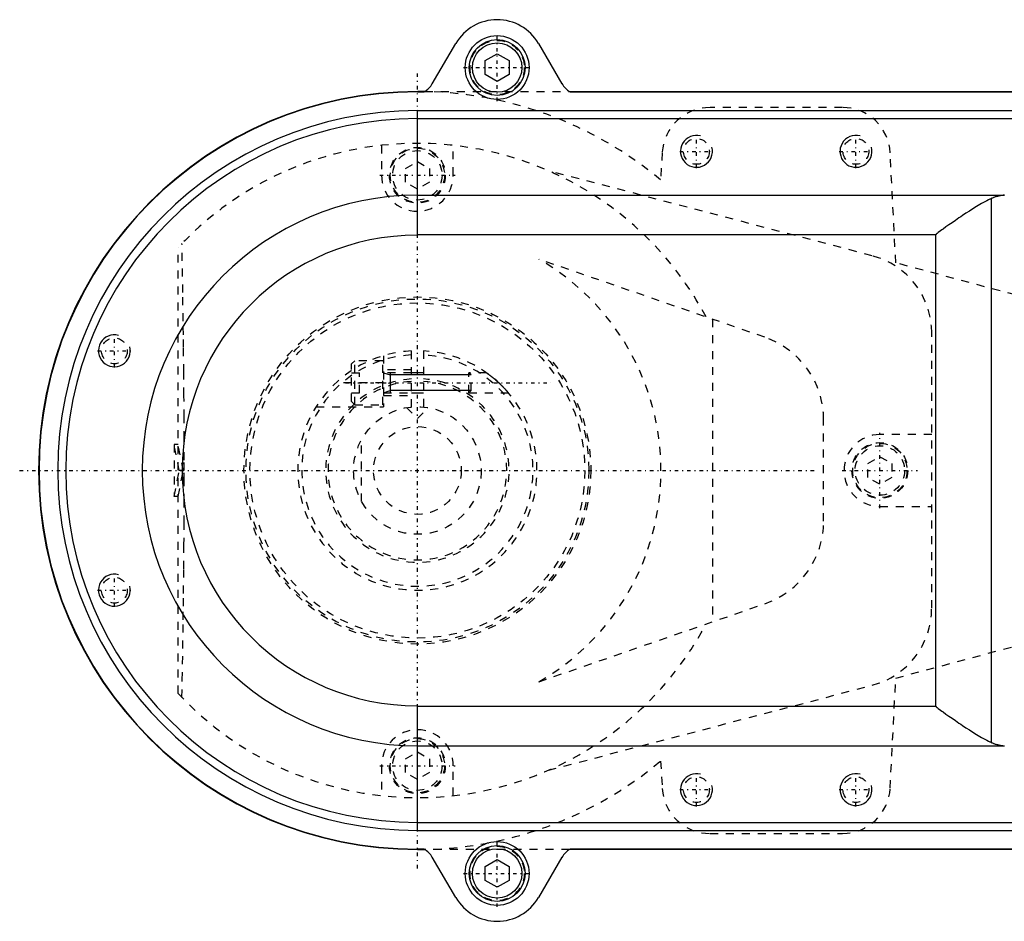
# Model space of a CAD drawing. Extents: x -400 to 147, y -88 to 88.
# Tile 1 of 7: x -400 to -276, y -57 to 57. Entities that reach past the tile are written whole.
import ezdxf

# ---------------------------------------------------------------- set-up
doc = ezdxf.new("R2010")
doc.units = 0
doc.linetypes.add('CENTER', pattern=[1.5, 0.45, -0.5, 0.05, -0.5])
doc.linetypes.add('DASHED', pattern=[2, 1, -1])
for name, color, linetype in [('AM_0', 7, 'CONTINUOUS'), ('AM_10', 7, 'CONTINUOUS'), ('AM_3', 7, 'DASHED'), ('AM_7', 7, 'CENTER')]:
    doc.layers.add(name, color=color, linetype=linetype)

msp = doc.modelspace()

# ---------------------------------------------------------------- linework, layer by layer
at = {"layer": 'AM_0', "color": 7, "linetype": 'CONTINUOUS'}
for p, q in [((-348.13, 48.48), (-345.18, 53.53)), ((-334.82, 53.53), (-331.87, 48.48)), ((-341.5, 51.37), (-340, 52.23)), ((-340, 52.23), (-338.5, 51.37)), ((-341.5, 49.63), (-341.5, 51.37)), ((-338.5, 51.37), (-338.5, 49.63)), ((-340, 48.77), (-341.5, 49.63)), ((-338.5, 49.63), (-340, 48.77)), ((-350, 47.5), (-349.06, 47.5)), ((-350, 47.45), (-349.14, 47.45)), ((-330.94, 47.5), (-245.5, 47.5)), ((-330.86, 47.45), (-245.5, 47.45)), ((-350, 29.5), (-350, 45.1)), ((-350, 45.1), (-245.5, 45.1)), ((-350, 44.1), (-245.5, 44.1)), ((-350, 34.5), (-276.39, 34.5)), ((-278, -34.1), (-278, 34.1)), ((-285, 29.53), (-350, 29.53)), ((-285, -29.53), (-285, 29.53)), ((-349.25, 12.25), (-350.75, 12.25)), ((-350.75, 9.75), (-349.25, 9.75)), ((-350, -45.1), (-350, -29.5)), ((-350, -29.53), (-285, -29.53)), ((-350, -34.5), (-276.39, -34.5)), ((-350, -44.1), (-245.5, -44.1)), ((-350, -45.1), (-245.5, -45.1)), ((-349.14, -47.45), (-350, -47.45)), ((-349.06, -47.5), (-350, -47.5)), ((-245.5, -47.5), (-330.94, -47.5)), ((-245.5, -47.45), (-330.86, -47.45)), ((-345.18, -53.53), (-348.13, -48.48)), ((-341.5, -49.63), (-340, -48.77)), ((-340, -48.77), (-338.5, -49.63)), ((-331.87, -48.48), (-334.82, -53.53)), ((-341.5, -51.37), (-341.5, -49.63)), ((-338.5, -49.63), (-338.5, -51.37)), ((-340, -52.23), (-341.5, -51.37)), ((-338.5, -51.37), (-340, -52.23))]:
    msp.add_line(p, q, dxfattribs=at)
for points in [[(-278, 34.1, 0), (-278.03, 34.08, 0), (-278.1, 34.05, 0), (-278.16, 34.02, 0), (-278.2, 34.01, 0), (-278.23, 33.99, 0), (-278.3, 33.96, 0), (-278.36, 33.93, 0), (-278.6, 33.81, 0), (-279.02, 33.58, 0), (-279.24, 33.46, 0), (-279.45, 33.34, 0), (-279.89, 33.07, 0), (-280.34, 32.8, 0), (-280.78, 32.52, 0), (-281.21, 32.24, 0), (-281.65, 31.95, 0), (-281.86, 31.8, 0), (-282.08, 31.65, 0), (-282.52, 31.35, 0), (-282.94, 31.06, 0), (-283.34, 30.78, 0), (-283.72, 30.52, 0), (-284.08, 30.26, 0), (-284.24, 30.15, 0), (-284.4, 30.03, 0), (-284.68, 29.83, 0), (-284.82, 29.72, 0), (-284.86, 29.69, 0), (-284.89, 29.66, 0), (-284.91, 29.65, 0), (-284.92, 29.63, 0), (-284.94, 29.62, 0), (-284.95, 29.61, 0), (-284.95, 29.6, 0), (-284.96, 29.6, 0), (-284.96, 29.6, 0), (-284.96, 29.59, 0), (-284.97, 29.59, 0), (-284.98, 29.58, 0), (-284.98, 29.57, 0), (-284.99, 29.57, 0), (-284.99, 29.56, 0), (-284.99, 29.56, 0), (-284.99, 29.56, 0), (-284.99, 29.56, 0), (-284.99, 29.56, 0), (-284.99, 29.56, 0), (-284.99, 29.56, 0), (-284.99, 29.55, 0), (-284.99, 29.55, 0), (-284.99, 29.55, 0), (-284.99, 29.55, 0), (-284.99, 29.55, 0), (-284.99, 29.55, 0), (-285, 29.55, 0), (-285, 29.54, 0), (-285, 29.54, 0), (-285, 29.54, 0), (-285, 29.54, 0), (-285, 29.54, 0), (-285, 29.54, 0), (-285, 29.54, 0), (-285, 29.53, 0), (-285, 29.53, 0)], [(-276.39, 34.5, 0), (-276.44, 34.5, 0), (-276.53, 34.49, 0), (-276.62, 34.48, 0), (-276.67, 34.47, 0), (-276.72, 34.46, 0), (-276.81, 34.45, 0), (-276.9, 34.43, 0), (-276.99, 34.42, 0), (-277.08, 34.4, 0), (-277.17, 34.38, 0), (-277.21, 34.37, 0), (-277.26, 34.35, 0), (-277.35, 34.33, 0), (-277.44, 34.3, 0), (-277.52, 34.28, 0), (-277.61, 34.25, 0), (-277.7, 34.22, 0), (-277.74, 34.2, 0), (-277.79, 34.19, 0), (-277.87, 34.15, 0), (-277.96, 34.12, 0), (-278, 34.1, 0)], [(-285, -29.53, 0), (-285, -29.53, 0), (-285, -29.54, 0), (-285, -29.54, 0), (-285, -29.54, 0), (-285, -29.54, 0), (-285, -29.54, 0), (-285, -29.54, 0), (-285, -29.54, 0), (-285, -29.55, 0), (-284.99, -29.55, 0), (-284.99, -29.55, 0), (-284.99, -29.55, 0), (-284.99, -29.55, 0), (-284.99, -29.55, 0), (-284.99, -29.55, 0), (-284.99, -29.56, 0), (-284.99, -29.56, 0), (-284.99, -29.56, 0), (-284.99, -29.56, 0), (-284.99, -29.56, 0), (-284.99, -29.56, 0), (-284.99, -29.56, 0), (-284.99, -29.57, 0), (-284.98, -29.57, 0), (-284.98, -29.58, 0), (-284.97, -29.59, 0), (-284.96, -29.59, 0), (-284.96, -29.6, 0), (-284.96, -29.6, 0), (-284.95, -29.6, 0), (-284.95, -29.61, 0), (-284.94, -29.62, 0), (-284.92, -29.63, 0), (-284.91, -29.65, 0), (-284.89, -29.66, 0), (-284.86, -29.69, 0), (-284.82, -29.72, 0), (-284.68, -29.83, 0), (-284.4, -30.03, 0), (-284.24, -30.15, 0), (-284.08, -30.26, 0), (-283.72, -30.52, 0), (-283.34, -30.78, 0), (-282.94, -31.06, 0), (-282.52, -31.35, 0), (-282.08, -31.65, 0), (-281.86, -31.8, 0), (-281.65, -31.95, 0), (-281.21, -32.24, 0), (-280.78, -32.52, 0), (-280.34, -32.8, 0), (-279.89, -33.07, 0), (-279.45, -33.34, 0), (-279.24, -33.46, 0), (-279.02, -33.58, 0), (-278.6, -33.81, 0), (-278.36, -33.93, 0), (-278.3, -33.96, 0), (-278.23, -33.99, 0), (-278.2, -34.01, 0), (-278.16, -34.02, 0), (-278.1, -34.05, 0), (-278.03, -34.08, 0), (-278, -34.1, 0)], [(-278, -34.1, 0), (-277.96, -34.12, 0), (-277.87, -34.15, 0), (-277.79, -34.19, 0), (-277.74, -34.2, 0), (-277.7, -34.22, 0), (-277.61, -34.25, 0), (-277.52, -34.28, 0), (-277.44, -34.3, 0), (-277.35, -34.33, 0), (-277.26, -34.35, 0), (-277.21, -34.37, 0), (-277.17, -34.38, 0), (-277.08, -34.4, 0), (-276.99, -34.42, 0), (-276.9, -34.43, 0), (-276.81, -34.45, 0), (-276.72, -34.46, 0), (-276.67, -34.47, 0), (-276.62, -34.48, 0), (-276.53, -34.49, 0), (-276.44, -34.5, 0), (-276.39, -34.5, 0)]]:
    msp.add_polyline3d(points, dxfattribs=at)
for centre, radius in [((-340, 50.5), 4), ((-340, 50.5), 3.5), ((-340, 50.5), 3.1), ((-340, -50.5), 4), ((-340, -50.5), 3.5), ((-340, -50.5), 3.1)]:
    msp.add_circle(centre, radius, dxfattribs=at)
for centre, radius, start, end in [((-340, 50.5), 6, 30.3357, 149.6643), ((-350.72, 50), 3, 301.7883, 329.6643), ((-329.28, 50), 3, 210.3357, 238.2117), ((-350, 0), 47.5, 90, 270), ((-350, 0), 47.45, 90, 270), ((-350, 0), 45.1, 90, 270), ((-350, 0), 44.1, 90, 270), ((-350, 0), 34.5, 90, 270), ((-350, 0), 29.5, 90, 270), ((-350.72, -50), 3, 30.3357, 58.2117), ((-329.28, -50), 3, 121.7883, 149.6643), ((-340, -50.5), 6, 210.3357, 329.6643)]:
    msp.add_arc(centre, radius, start, end, dxfattribs=at)
at = {"layer": 'AM_10', "color": 7, "linetype": 'CONTINUOUS'}
for p, q in [((-354.25, 12.25), (-353.4, 11.97)), ((-353.4, 12.25), (-353.4, 9.75)), ((-343.25, 11.97), (-353.4, 11.97)), ((-354.25, 9.75), (-353.4, 10.03)), ((-343.25, 10.03), (-353.4, 10.03))]:
    msp.add_line(p, q, dxfattribs=at)
for centre in [(-315, 40), (-295, 40), (-388, 15), (-388, -15), (-315, -40), (-295, -40)]:
    msp.add_arc(centre, 2, 75, 15, dxfattribs=at)
at = {"layer": 'AM_3', "color": 6, "linetype": 'DASHED'}
for p, q in [((-349.06, 47.5), (-330.94, 47.5)), ((-296.7, 45.5), (-313.3, 45.5)), ((-354.5, 40.75), (-354.5, 37)), ((-345.5, 37), (-345.5, 40.75)), ((-319.29, 39.87), (-319.5, 36.41)), ((-290, 26.02), (-290.71, 39.81)), ((-351.5, 37.87), (-350, 38.73)), ((-350, 38.73), (-348.5, 37.87)), ((-351.5, 36.13), (-351.5, 37.87)), ((-348.5, 37.87), (-348.5, 36.13)), ((-292.97, 26.92), (-333.56, 37.56)), ((-350, 35.27), (-351.5, 36.13)), ((-348.5, 36.13), (-350, 35.27)), ((-380, -27.95), (-380, 27.95)), ((-306.43, 16.7), (-334.76, 26.48)), ((-275, 22), (-290, 26.02)), ((-313, 18.97), (-313, -18.97)), ((-285.5, -17.25), (-285.5, 17.25)), ((-350.75, 7.96), (-350.75, 14.98)), ((-349.25, 14.98), (-349.25, 7.96)), ((-357.85, 13.75), (-358.25, 13.35)), ((-354.35, 13.75), (-357.85, 13.75)), ((-357.85, 8.25), (-357.85, 13.75)), ((-354.35, 8.25), (-354.35, 13.75)), ((-354.25, 14.39), (-354.25, 8)), ((-358.25, 8.65), (-358.25, 13.35)), ((-350.75, 12.6), (-354.25, 12.6)), ((-358.25, 12.25), (-357.25, 12.25)), ((-357.25, 9.75), (-357.25, 12.25)), ((-350.75, 12.25), (-354.25, 12.25)), ((-341.34, 12.25), (-343.53, 12.25)), ((-343.25, 11.97), (-343.53, 12.25)), ((-343.53, 9.75), (-343.53, 12.25)), ((-343.25, 10.03), (-343.25, 11.97)), ((-354.25, 11), (-360.2, 11)), ((-343.53, 9.75), (-343.25, 10.03)), ((-358.25, 9.75), (-357.25, 9.75)), ((-358.25, 8.65), (-357.85, 8.25)), ((-354.25, 9.75), (-350.75, 9.75)), ((-354.25, 9.4), (-350.75, 9.4)), ((-343.53, 9.75), (-338.6, 9.75)), ((-362.69, 8), (-354.25, 8)), ((-357.85, 8.25), (-354.35, 8.25)), ((-351.38, 7.88), (-350, 6.5)), ((-350, 6.5), (-348.62, 7.88)), ((-299.05, -6.35), (-299.05, 6.35)), ((-357, -3.87), (-357, 3.87)), ((-285.5, 4.5), (-292, 4.5)), ((-380.5, 3.25), (-380.5, -3.25)), ((-380, 3.25), (-380.5, 3.25)), ((-379.87, 0), (-380.5, 3.25)), ((-379.37, 0), (-380, 3.25)), ((-293.5, 0.87), (-292, 1.73)), ((-292, 1.73), (-290.5, 0.87)), ((-293.5, -0.87), (-293.5, 0.87)), ((-290.5, 0.87), (-290.5, -0.87)), ((-380.5, -3.25), (-379.87, 0)), ((-380, -3.25), (-379.37, 0)), ((-379.37, 0), (-379.87, 0)), ((-292, -1.73), (-293.5, -0.87)), ((-290.5, -0.87), (-292, -1.73)), ((-380, -3.25), (-380.5, -3.25)), ((-292, -4.5), (-285.5, -4.5)), ((-334.76, -26.48), (-306.43, -16.7)), ((-290, -26.02), (-275, -22)), ((-333.56, -37.56), (-292.97, -26.92)), ((-290.71, -39.81), (-290, -26.02)), ((-351.5, -36.13), (-350, -35.27)), ((-350, -35.27), (-348.5, -36.13)), ((-354.5, -37), (-354.5, -40.75)), ((-351.5, -37.87), (-351.5, -36.13)), ((-348.5, -36.13), (-348.5, -37.87)), ((-345.5, -40.75), (-345.5, -37)), ((-319.5, -36.41), (-319.29, -39.87)), ((-350, -38.73), (-351.5, -37.87)), ((-348.5, -37.87), (-350, -38.73)), ((-313.3, -45.5), (-296.7, -45.5)), ((-330.94, -47.5), (-349.06, -47.5))]:
    msp.add_line(p, q, dxfattribs=at)
for points in [[(-379.52, -28.46, 0), (-379.48, -26.29, 0), (-379.42, -22.31, 0), (-379.37, -18.71, 0), (-379.35, -17.02, 0), (-379.33, -15.4, 0), (-379.3, -12.32, 0), (-379.27, -9.42, 0), (-379.25, -6.64, 0), (-379.24, -3.95, 0), (-379.24, -1.31, 0), (-379.23, 0, 0), (-379.24, 1.31, 0), (-379.24, 3.95, 0), (-379.25, 6.64, 0), (-379.27, 9.42, 0), (-379.3, 12.32, 0), (-379.33, 15.4, 0), (-379.35, 17.02, 0), (-379.37, 18.71, 0), (-379.42, 22.31, 0), (-379.48, 26.29, 0), (-379.52, 28.46, 0)], [(-341.34, 12.25, 0), (-341.34, 12.25, 0), (-341.34, 12.25, 0), (-341.34, 12.25, 0), (-341.33, 12.24, 0), (-341.33, 12.24, 0), (-341.32, 12.23, 0), (-341.31, 12.23, 0), (-341.3, 12.22, 0), (-341.28, 12.21, 0), (-341.27, 12.2, 0), (-341.26, 12.19, 0), (-341.25, 12.18, 0), (-341.23, 12.17, 0), (-341.21, 12.16, 0), (-341.19, 12.14, 0), (-341.17, 12.12, 0), (-341.14, 12.1, 0), (-341.13, 12.1, 0), (-341.12, 12.09, 0), (-341.09, 12.07, 0), (-341.06, 12.05, 0), (-341.05, 12.04, 0), (-341.04, 12.03, 0), (-341.01, 12.01, 0), (-340.98, 11.98, 0), (-340.97, 11.97, 0), (-340.95, 11.96, 0), (-340.92, 11.94, 0), (-340.89, 11.92, 0), (-340.86, 11.9, 0), (-340.83, 11.87, 0), (-340.8, 11.85, 0), (-340.79, 11.84, 0), (-340.77, 11.83, 0), (-340.74, 11.8, 0), (-340.71, 11.78, 0), (-340.68, 11.75, 0), (-340.64, 11.72, 0), (-340.61, 11.7, 0), (-340.59, 11.68, 0), (-340.58, 11.67, 0), (-340.54, 11.64, 0), (-340.51, 11.61, 0), (-340.47, 11.59, 0), (-340.44, 11.56, 0), (-340.4, 11.53, 0), (-340.39, 11.51, 0), (-340.37, 11.5, 0), (-340.33, 11.47, 0), (-340.3, 11.44, 0), (-340.26, 11.41, 0), (-340.23, 11.38, 0), (-340.2, 11.35, 0), (-340.18, 11.34, 0), (-340.16, 11.32, 0), (-340.13, 11.29, 0), (-340.09, 11.26, 0), (-340.06, 11.23, 0), (-340.02, 11.2, 0), (-339.99, 11.17, 0), (-339.97, 11.15, 0), (-339.95, 11.14, 0), (-339.92, 11.11, 0), (-339.89, 11.08, 0), (-339.87, 11.06, 0), (-339.85, 11.05, 0), (-339.82, 11.02, 0), (-339.79, 10.99, 0), (-339.77, 10.97, 0), (-339.76, 10.96, 0), (-339.73, 10.93, 0), (-339.69, 10.9, 0), (-339.66, 10.87, 0), (-339.63, 10.83, 0), (-339.59, 10.8, 0), (-339.58, 10.79, 0), (-339.56, 10.77, 0), (-339.53, 10.74, 0), (-339.49, 10.71, 0), (-339.46, 10.67, 0), (-339.43, 10.64, 0), (-339.4, 10.61, 0), (-339.38, 10.59, 0), (-339.36, 10.58, 0), (-339.33, 10.55, 0), (-339.3, 10.51, 0), (-339.27, 10.48, 0), (-339.24, 10.45, 0), (-339.21, 10.42, 0), (-339.19, 10.4, 0), (-339.18, 10.39, 0), (-339.15, 10.36, 0), (-339.12, 10.33, 0), (-339.09, 10.3, 0), (-339.06, 10.27, 0), (-339.04, 10.24, 0), (-339.02, 10.22, 0), (-339.01, 10.21, 0), (-338.98, 10.18, 0), (-338.96, 10.15, 0), (-338.93, 10.13, 0), (-338.91, 10.1, 0), (-338.89, 10.07, 0), (-338.87, 10.06, 0), (-338.86, 10.05, 0), (-338.84, 10.02, 0), (-338.82, 10, 0), (-338.81, 9.99, 0), (-338.8, 9.98, 0), (-338.78, 9.95, 0), (-338.76, 9.93, 0), (-338.75, 9.92, 0), (-338.74, 9.91, 0), (-338.72, 9.89, 0), (-338.71, 9.87, 0), (-338.69, 9.85, 0), (-338.68, 9.84, 0), (-338.66, 9.82, 0), (-338.66, 9.81, 0), (-338.65, 9.81, 0), (-338.64, 9.79, 0), (-338.63, 9.78, 0), (-338.62, 9.77, 0), (-338.61, 9.77, 0), (-338.61, 9.76, 0), (-338.61, 9.76, 0), (-338.61, 9.75, 0), (-338.6, 9.75, 0), (-338.6, 9.75, 0), (-338.6, 9.75, 0)]]:
    msp.add_polyline3d(points, dxfattribs=at)
for centre, radius in [((-340, 50.5), 3.4), ((-315, 40), 1.62), ((-295, 40), 1.62), ((-350, 37), 3.5), ((-350, 37), 3.4), ((-350, 37), 3.1), ((-350, 0), 21.75), ((-350, 0), 21.5), ((-350, 0), 21), ((-388, 15), 1.62), ((-350, 0), 8), ((-350, 0), 8), ((-350, 0), 5.5), ((-292, 0), 3.5), ((-292, 0), 3.4), ((-292, 0), 3.1), ((-388, -15), 1.62), ((-350, -37), 3.5), ((-350, -37), 3.4), ((-350, -37), 3.1), ((-315, -40), 1.62), ((-295, -40), 1.62), ((-340, -50.5), 3.4)]:
    msp.add_circle(centre, radius, dxfattribs=at)
for centre, radius, start, end in [((-350, 0), 47.5, 50.051, 90), ((-313.3, 39.5), 6, 90, 176.4991), ((-296.7, 39.5), 6, 2.939, 90), ((-350, 0), 41, 27.9925, 137.0297), ((-350, 37), 4.5, 180, 0), ((-350, 0), 30.55, 299.9257, 60.0743), ((-295.5, 17.25), 10, 0, 75.318), ((-310, 6.35), 10.95, 0, 70.9628), ((-350, 0), 15, 92.866, 87.134), ((-350, 0), 14.5, 92.9649, 87.0351), ((-354.35, 13.65), 0.1, 0, 90), ((-350, 0), 11.5, 93.7393, 86.2607), ((-350, 0), 11.2, 93.8396, 86.1604), ((-354.35, 8.35), 0.1, 270, 0), ((-292, 0), 4.5, 90, 270), ((-310, -6.35), 10.95, 289.0372, 0), ((-295.5, -17.25), 10, 284.682, 0), ((-350, 0), 41, 222.9703, 332.0075), ((-350, -37), 4.5, 0, 180), ((-350, 0), 47.5, 270, 309.949), ((-313.3, -39.5), 6, 183.5009, 270), ((-296.7, -39.5), 6, 270, 357.061)]:
    msp.add_arc(centre, radius, start, end, dxfattribs=at)
at = {"layer": 'AM_7', "color": 4, "linetype": 'CENTER'}
for p, q in [((-340, 46.3), (-340, 54.7)), ((-350, -49.88), (-350, 49.88)), ((-344.2, 50.5), (-335.8, 50.5)), ((-315, 37.9), (-315, 42.1)), ((-295, 37.9), (-295, 42.1)), ((-317.1, 40), (-312.9, 40)), ((-297.1, 40), (-292.9, 40)), ((-354.73, 37), (-345.27, 37)), ((-388, 12.9), (-388, 17.1)), ((-390.1, 15), (-385.9, 15)), ((-350, -15.75), (-350, 15.75)), ((-359, 11), (-333.25, 11)), ((-292, -4.73), (-292, 4.72)), ((-399.88, 0), (-300.12, 0)), ((-365.75, 0), (-334.25, 0)), ((-296.73, 0), (-287.27, 0)), ((-388, -17.1), (-388, -12.9)), ((-390.1, -15), (-385.9, -15)), ((-354.73, -37), (-345.27, -37)), ((-315, -42.1), (-315, -37.9)), ((-295, -42.1), (-295, -37.9)), ((-317.1, -40), (-312.9, -40)), ((-297.1, -40), (-292.9, -40)), ((-340, -54.7), (-340, -46.3)), ((-344.2, -50.5), (-335.8, -50.5))]:
    msp.add_line(p, q, dxfattribs=at)

doc.saveas('drawing.dxf')
